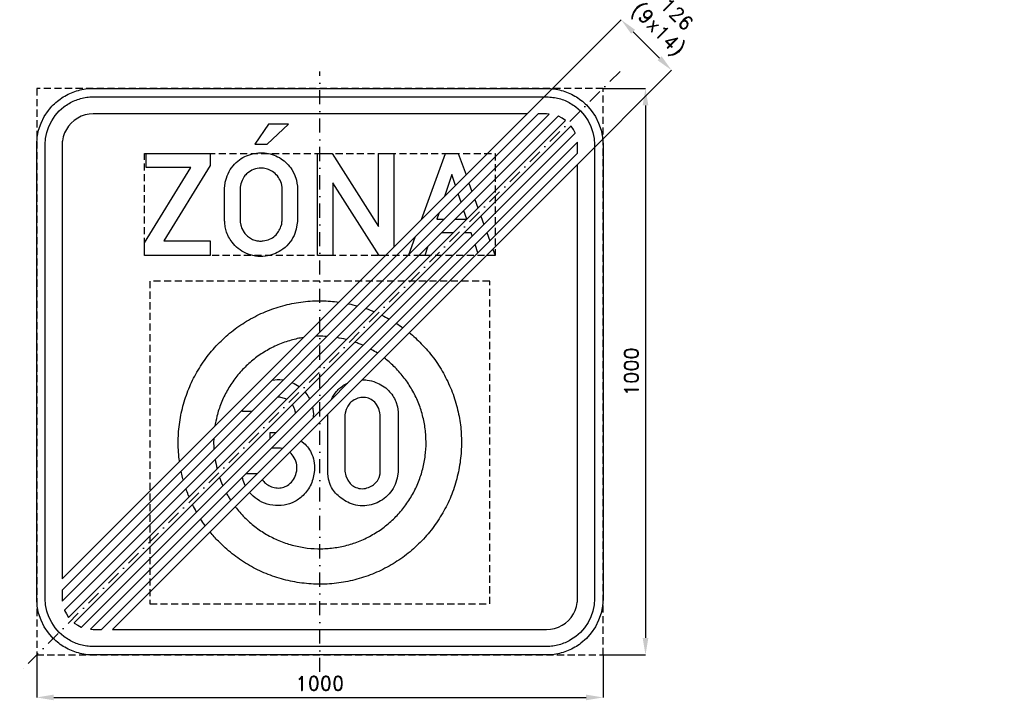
# Model space of a CAD drawing. Header units: millimetres. Extents: x -530 to 1209, y -580 to 621.
import ezdxf

# ---------------------------------------------------------------- set-up
doc = ezdxf.new("R2010")
doc.units = ezdxf.units.MM
doc.header["$LTSCALE"] = 5
doc.linetypes.add('ČERCHOVANÁX2', pattern=[2, 1, -0.5, 0, -0.5])
doc.linetypes.add('ČÁRKOVANÁX2', pattern=[1.5, 1, -0.5])
doc.layers.add('Kóty', color=2, linetype='Continuous')
doc.layers.add('Značka', color=7, linetype='Continuous')
doc.styles.get("Standard").update_dxf_attribs({"font": 'romand.shx', "height": 25})
doc.dimstyles.get("Standard").update_dxf_attribs({"dimtxt": 25, "dimasz": 30, "dimexe": 0.18, "dimexo": 0.0625, "dimgap": 12.5, "dimtad": 1, "dimdec": 0, "dimzin": 0, "dimdsep": 46, "dimtxsty": 'Standard', "dimcen": 0.09, "dimadec": 0, "dimazin": 0, "dimtfac": 1, "dimtdec": 0, "dimtofl": 0, "dimtmove": 0, "dimatfit": 3, "dimfxl": 1, "dimtolj": 1, "dimtzin": 0, "dimarcsym": 0})

# ---------------------------------------------------------------- blocks, each defined once
blk = doc.blocks.new('*D0')
at = {"layer": 'Defpoints', "color": 0, "transparency": 16777216}
for p in [(-500, -500), (500, -500), (500, -575)]:
    blk.add_point(p, dxfattribs=at)
at = {"layer": 'Kóty', "color": 0, "lineweight": -2, "transparency": 16777216}
for p, q in [((-500, -500.0625), (-500, -575.18)), ((500, -500.0625), (500, -575.18)), ((-470, -575), (470, -575))]:
    blk.add_line(p, q, dxfattribs=at)
at = {"layer": 'Kóty', "color": 0, "transparency": 16777216}
for points in [[(-470, -570), (-470, -580), (-500, -575)], [(470, -570), (470, -580), (500, -575)]]:
    blk.add_solid(points, dxfattribs=at)
at = {"layer": 'Kóty', "color": 0, "transparency": 16777216, "insert": (0, -550), "char_height": 25, "attachment_point": 5}
blk.add_mtext('\\A1;1000', dxfattribs=at)
blk = doc.blocks.new('*D1')
at = {"layer": 'Defpoints', "color": 0, "transparency": 16777216}
for p in [(500, 500), (500, -500), (575, -500)]:
    blk.add_point(p, dxfattribs=at)
at = {"layer": 'Kóty', "color": 0, "lineweight": -2, "transparency": 16777216}
for p, q in [((500.0625, 500), (575.18, 500)), ((575, 470), (575, -470)), ((500.0625, -500), (575.18, -500))]:
    blk.add_line(p, q, dxfattribs=at)
at = {"layer": 'Kóty', "color": 0, "transparency": 16777216}
for points in [[(570, 470), (580, 470), (575, 500)], [(570, -470), (580, -470), (575, -500)]]:
    blk.add_solid(points, dxfattribs=at)
at = {"layer": 'Kóty', "color": 0, "transparency": 16777216, "insert": (550, 0), "char_height": 25, "attachment_point": 5, "rotation": 90}
blk.add_mtext('\\A1;1000', dxfattribs=at)

msp = doc.modelspace()

# ---------------------------------------------------------------- linework, layer by layer
at = {"layer": 'Kóty'}
for p, q in [((357.1, 446.2), (532.1, 621.2)), ((599.9, 553.2), (553.2, 599.9)), ((446.2, 357.1), (621.2, 532.1))]:
    msp.add_line(p, q, dxfattribs=at)
for points in [[(556.7, 603.4), (549.7, 596.3), (532, 621.1)], [(603.4, 556.7), (596.3, 549.7), (621.1, 532)]]:
    msp.add_solid(points, dxfattribs=at)
at = {"layer": 'Značka', "color": 6, "linetype": 'ČERCHOVANÁX2', "ltscale": 5}
msp.add_line((530, 530), (-530, -530), dxfattribs=at)
at = {"layer": 'Značka', "color": 3}
for p, q in [((385.7, 455), (-455, -385.7)), ((365.9, 455), (-455, -365.9)), ((405.2, 454.7), (-454.8, -405.3)), ((405.2, 454.7), (-454.8, -405.3)), ((421.1, 450.8), (-450.8, -421.1)), ((433.6, 443.5), (-443.6, -433.7)), ((443.6, 433.7), (-433.6, -443.5)), ((450.8, 421.1), (-421.1, -450.8)), ((454.8, 405.3), (-405.2, -454.7)), ((455, 385.7), (-385.7, -455)), ((455, 365.9), (-365.9, -455))]:
    msp.add_line(p, q, dxfattribs=at)
at = {"layer": 'Značka', "color": 6, "linetype": 'ČERCHOVANÁX2', "ltscale": 5}
msp.add_lwpolyline([(0, -530), (0, 530)], dxfattribs=at)
at = {"layer": 'Značka', "color": 3}
for points in [[(-400, -500), (-400.4, -500), (-400.8, -500, -0.032182), (-413.7, -499.1, -0.035454), (-426.4, -496.5, -0.036283), (-438.7, -492.3, -0.034431), (-450.2, -486.5, -0.033715), (-461, -479.3, -0.034071), (-470.7, -470.7), (-479.3, -461), (-486.5, -450.2), (-492.3, -438.7), (-496.5, -426.4), (-499.1, -413.7), (-500, -400.8), (-500, -400.4), (-500, -400), (-500, 400), (-500, 400.4), (-500, 400.8), (-499.1, 413.7), (-496.5, 426.4), (-492.3, 438.7), (-486.5, 450.2), (-479.3, 461, -0.034072), (-470.7, 470.7, -0.034226), (-461, 479.3, -0.034225), (-450.2, 486.5, -0.034051), (-438.7, 492.3, -0.033415), (-426.4, 496.5, -0.034139), (-413.7, 499.1, -0.036743), (-400.8, 500), (-400.4, 500), (-400, 500), (400, 500), (400.4, 500), (400.8, 500, -0.032182), (413.7, 499.1, -0.035447), (426.4, 496.5, -0.036272), (438.7, 492.3, -0.034433), (450.2, 486.5, -0.033723), (461, 479.3, -0.034091), (470.7, 470.7), (479.3, 461), (486.5, 450.2), (492.3, 438.6), (496.5, 426.4), (499.1, 413.7), (500, 400.8), (500, 400.4), (500, 400), (500, -400), (500, -400.4), (500, -400.8), (499.1, -413.7), (496.5, -426.4), (492.3, -438.7), (486.5, -450.2), (479.3, -461), (470.7, -470.7), (461, -479.3, -0.03423), (450.2, -486.5, -0.034043), (438.6, -492.3, -0.033413), (426.4, -496.5, -0.034125), (413.7, -499.1, -0.036744), (400.8, -500), (400.4, -500), (400, -500), (-400, -500)], [(-400, -485), (-400.3, -485), (-400.7, -485, -0.032179), (-411.6, -484.2, -0.035445), (-422.4, -482, -0.03627), (-432.9, -478.5, -0.034397), (-442.7, -473.5, -0.033743), (-451.9, -467.4), (-460.1, -460.1), (-467.4, -451.9), (-473.5, -442.7), (-478.4, -432.9), (-482, -422.4), (-484.3, -411.6), (-485, -400.7), (-485, -400.3), (-485, -400), (-485, 400), (-485, 400.3), (-485, 400.7), (-484.2, 411.6), (-482, 422.4), (-478.5, 432.9), (-473.5, 442.7), (-467.4, 451.9), (-460.1, 460.1), (-451.9, 467.4, -0.034197), (-442.7, 473.5, -0.034036), (-432.9, 478.4, -0.0334), (-422.4, 482, -0.034125), (-411.6, 484.3, -0.036744), (-400.7, 485), (-400.3, 485), (-400, 485), (400, 485), (400.3, 485), (400.7, 485, -0.032173), (411.6, 484.2, -0.03544), (422.4, 482, -0.036264), (432.9, 478.5, -0.034423), (442.7, 473.5, -0.033724), (451.9, 467.4), (460.1, 460.1), (467.4, 451.9), (473.5, 442.7), (478.4, 432.9), (482, 422.4), (484.3, 411.6), (485, 400.7), (485, 400.3), (485, 400), (485, -400), (485, -400.3), (485, -400.7), (484.2, -411.6), (482, -422.4), (478.5, -432.9), (473.5, -442.7), (467.4, -451.9), (460.1, -460.1), (451.9, -467.4), (442.7, -473.5, -0.034052), (432.9, -478.4, -0.033405), (422.4, -482, -0.03413), (411.6, -484.3, -0.036744), (400.7, -485), (400.3, -485), (400, -485), (-400, -485)], [(365.9, 455), (-400, 455), (-400.2, 455), (-400.4, 455), (-407.5, 454.5), (-414.5, 453.1), (-421.3, 450.8), (-427.6, 447.6), (-433.6, 443.6), (-438.9, 438.9), (-443.6, 433.6), (-447.6, 427.6), (-450.7, 421.3), (-453.1, 414.5), (-454.5, 407.5, 0.03674), (-455, 400.4), (-455, 400.2), (-455, 400), (-455, -365.9)], [(455, 385.7), (455, 400), (455, 400.2), (455, 400.4, 0.022004), (454.8, 405.3)], [(-168.1, 323.9), (-168.1, 325.4), (-168, 326.8), (-167, 334.3), (-165, 341.7, -0.066275), (-158.1, 356.6, -0.068488), (-147.5, 369.1, -0.061858), (-135.8, 377.9, -0.059919), (-122.4, 383.5, -0.057336), (-108.5, 386.2, -0.057586), (-94.4, 385.6, -0.056908), (-80.9, 382.2, -0.057469), (-68.5, 375.9, -0.055344), (-58, 367.4, -0.053437), (-49.6, 356.9), (-44.6, 347.8), (-41.4, 338), (-40.4, 332.7), (-39.7, 327.3), (-39.6, 326.4), (-39.6, 325.5), (-39.6, 265.2), (-39.7, 263.8), (-39.8, 262.5), (-41.8, 251.3), (-45.5, 240.6, -0.0788), (-55.1, 225.5, -0.073101), (-68.8, 213.9, -0.06012), (-81.9, 207.3, -0.059843), (-96.1, 203.9, -0.071111), (-113.8, 204, -0.074193), (-130.7, 209.2, -0.066046), (-144.1, 217.3, -0.061704), (-154.9, 228.5, -0.047106), (-161.2, 238.1, -0.053878), (-165.4, 248.7), (-166.9, 255.7), (-167.8, 262.9), (-168, 264.5), (-168.1, 266.2), (-168.1, 323.9)], [(-365.9, -455), (400, -455), (400.2, -455), (400.4, -455), (407.5, -454.5), (414.5, -453.1), (421.3, -450.8), (427.6, -447.6), (433.6, -443.6), (438.9, -438.9), (443.6, -433.6), (447.6, -427.6), (450.8, -421.3), (453.1, -414.5), (454.5, -407.5, 0.036757), (455, -400.4), (455, -400.2), (455, -400), (455, 365.9)], [(-140.7, 323.7), (-140.7, 266.2), (-140.7, 265.1), (-140.6, 264), (-139.6, 258.3), (-137.7, 252.9), (-133.5, 245.4, 0.060219), (-127.6, 239.2, 0.059465), (-120.7, 234.4, 0.064336), (-112.9, 231.5, 0.050531), (-106.4, 230.6, 0.044572), (-99.9, 230.9, 0.073907), (-88.8, 233.8, 0.085003), (-79.2, 240, 0.073625), (-72.8, 247.4, 0.063595), (-68.7, 256.2), (-67.4, 260.6), (-66.9, 265.2), (-66.8, 265.8), (-66.8, 266.3), (-66.8, 323.6), (-66.8, 324.6), (-66.8, 325.7), (-67.8, 331.9), (-70.2, 337.9, 0.076934), (-76.9, 347.6, 0.083785), (-86.2, 354.7, 0.069844), (-94.8, 358.1, 0.066678), (-104.1, 359.2, 0.088521), (-116.9, 356.9, 0.098139), (-127.9, 350.3, 0.062892), (-133.4, 344.4), (-137.4, 337.3), (-139.5, 331.6), (-140.6, 325.8), (-140.7, 324.8), (-140.7, 323.7)], [(-84, -14.7, -0.075055), (-66.2, -14.3, -0.008639), (-64.1, -14.6, -0.008639)], [(74.6, -14.5, -0.034954), (83.5, -14.9, -0.064506), (98.9, -18.9, -0.055432), (110.8, -24.8, -0.055501), (121.2, -33.3, -0.051146), (128.7, -42.4, -0.054905), (134.2, -52.8), (137, -61.8), (138.1, -71.1), (138.2, -74.4), (138.1, -77.6), (138.1, -173), (138.1, -174.9), (138.1, -176.9), (136.7, -188.2), (132.9, -199.1, -0.066809), (124.8, -212.8, -0.065916), (113.3, -223.9, -0.061105), (101, -231.4, -0.064147), (87.2, -235.7, -0.069663), (71.3, -236.5, -0.067448), (55.8, -233.1, -0.056803), (43.4, -227.2, -0.049581), (32.3, -218.7, -0.048062), (24, -209.7, -0.065883), (18, -199.1), (15.1, -189.5), (14.1, -179.5), (14, -176.3), (14.1, -173), (14.1, -79)], [(-48.9, -19.2, -0.002521), (-48.4, -19.5, -0.057716), (-36.4, -26.4, -0.057716)], [(20.5, -48.7, -0.066761), (29.3, -35, -0.089095), (44.1, -22.8, -0.027712), (49.2, -20, -0.027712)], [(-58.9, -49, 0.068717), (-66.6, -46, 0.067247), (-74.7, -45)], [(-26.2, -36, -0.045858), (-19.9, -45.1, -0.014067), (-18.3, -47.9, -0.014067)], [(44.1, -79), (44.1, -173), (44.1, -174.3), (44.1, -175.6), (45.6, -183.7), (49.3, -191.3, 0.070716), (55.5, -199.1, 0.094563), (63.7, -204.3, 0.108388), (74.6, -206.5, 0.087547), (85.9, -204.3, 0.078131), (94.8, -199.7, 0.088177), (101.6, -192.6), (104.8, -186.6), (106.4, -180.1), (106.7, -176.5), (106.8, -173), (106.8, -79), (106.6, -75.9), (106.2, -72.8), (104.2, -65.1), (100.3, -58.1, 0.088083), (92.8, -50.6, 0.09789), (83.3, -46.3, 0.099843), (72.6, -45.6, 0.088268), (62.4, -48.9, 0.074144), (54.8, -54, 0.07564), (49.2, -61.1), (46.4, -67), (44.8, -73.3), (44.4, -76.2), (44.1, -79)], [(-43, -72.7, 0.024815), (-43.5, -69.8, 0.098706), (-47.9, -59.2, 0.008947), (-48.5, -58.4)], [(-12.9, -62.3, -0.074448), (-11.6, -78.7, -0.010452), (-11.8, -81, -0.010452)], [(-33.2, -122.3), (-31.6, -123.5), (-28.4, -126.1, -0.05807), (-20.1, -135.2, -0.058906), (-14.1, -145.9, -0.074878), (-9.8, -161.5, -0.064092), (-10, -177.8, -0.089405), (-16.9, -201.3, -0.101878), (-31.9, -220.4, -0.087339), (-48.7, -231.3, -0.080964), (-68.3, -236, -0.079654), (-88.2, -235, -0.082659), (-106.8, -227.7, -0.076844), (-121.3, -216.3, -0.017539), (-124.1, -213.1, -0.017539)], [(-66.6, -135.8, 0.041659), (-71.9, -134.9), (-73.1, -134.8), (-74.4, -134.8), (-85.3, -134.8)], [(-101.4, -190.4), (-100.4, -192.2, 0.067339), (-94.2, -198.3, 0.079593), (-85.3, -203.3, 0.083482), (-75.4, -205.3, 0.078724), (-66, -204.3, 0.077289), (-57.3, -200.6, 0.094873), (-48.2, -192.6, 0.087409), (-42.6, -181.7, 0.097402), (-40.5, -168.1, 0.104401), (-43.8, -154.8, 0.094853), (-50.9, -144.6, 0.02569), (-53.3, -142.4)], [(-455, -385.7), (-455, -400), (-455, -400.2), (-455, -400.4, 0.021995), (-454.8, -405.3, 0.021995)]]:
    msp.add_lwpolyline(points, format="xyb", dxfattribs=at)
at = {"layer": 'Značka', "color": 6, "linetype": 'ČÁRKOVANÁX2', "ltscale": 2.5}
for points in [[(-500, -500), (500, -500), (500, 500), (-500, 500)], [(-300, -410), (300, -410), (300, 160), (-300, 160)]]:
    msp.add_lwpolyline(points, close=True, dxfattribs=at)
at = {"layer": 'Značka', "color": 3}
for points in [[(405.2, 454.7), (400.4, 455), (400.2, 455), (400, 455), (385.7, 455)], [(-114.7, 401.3), (-92.9, 401.3), (-55.3, 436.7), (-90.8, 436.7), (-114.7, 401.3)], [(433.6, 443.5), (433.6, 443.6), (427.6, 447.6), (421.3, 450.7), (421.1, 450.8)], [(450.8, 421.1), (450.8, 421.3), (447.6, 427.6), (443.6, 433.6), (443.6, 433.7)], [(-309.6, 205), (-309.6, 227.6), (-227.7, 360.6), (-306.4, 360.6), (-306.4, 385), (-193.7, 385), (-193.7, 363.8), (-275.7, 230.8), (-193.7, 230.8), (-193.7, 205), (-309.6, 205)], [(-4.3, 205), (-4.3, 385), (21.6, 385), (103.3, 256.5), (103.3, 385), (130.9, 385), (130.7, 219.9)], [(179.4, 268.6), (221.6, 385), (244.4, 385), (258.1, 347.2)], [(239.5, 328.7), (233, 348.2), (219.9, 309.1)], [(115.8, 205), (104.9, 205), (22.9, 333.3), (22.9, 205), (-4.3, 205)], [(263.3, 332.7), (268.6, 318.2)], [(249.4, 299), (244.4, 313.8)], [(273.9, 303.6), (279.1, 289.1)], [(210.1, 279.4), (206.6, 269.1), (219.6, 269.1)], [(259.4, 269.1), (254.4, 284.1)], [(239.4, 269.1), (259.4, 269.1)], [(284.4, 274.5), (289.7, 260)], [(235.3, 245.2), (215.5, 245.2)], [(269.2, 239.5), (267.3, 245.2), (255.1, 245.2)], [(295, 245.5), (300.2, 231)], [(156.9, 206.5), (168.2, 237.6)], [(190, 219.7), (185.2, 205), (175.3, 205)], [(279.1, 209.9), (274.1, 224.7)], [(305.5, 216.5), (309.6, 205), (294, 205)], [(-119.9, -70.3), (-136.7, -70.3), (-136, -66.6)], [(14.1, -79), (14, -77), (14.1, -75.1), (14.1, -74.9)], [(-87.9, -117.5), (-87.9, -107.4), (-77.8, -107.4)], [(-131.8, -201), (-135.4, -192.2), (-136.8, -186.3)], [(-130.1, -179.6), (-110.4, -179.6)], [(-450.8, -421.1), (-450.8, -421.3), (-447.6, -427.6), (-443.6, -433.6), (-443.6, -433.7)], [(-433.6, -443.5), (-433.6, -443.6), (-427.6, -447.6), (-421.3, -450.7), (-421.1, -450.8)], [(-405.2, -454.7), (-400.4, -455), (-400.2, -455), (-400, -455)], [(-400, -455), (-385.7, -455)]]:
    msp.add_lwpolyline(points, dxfattribs=at)
at = {"layer": 'Značka', "color": 6, "linetype": 'ČÁRKOVANÁX2', "ltscale": 2.5}
msp.add_lwpolyline([(-309.6, 205), (-309.6, 385), (309.6, 385), (309.6, 205), (-309.6, 205)], dxfattribs=at)
at = {"layer": 'Značka', "color": 1}
for points in [[(-247.8, -158.7, -0.00451), (-248.4, -154.4, -0.034411), (-250, -121.7, -0.03441), (-247.5, -89.1, -0.034417), (-240.6, -57.1, -0.03441), (-229.8, -26.3, -0.034417), (-214.9, 2.8, -0.034411), (-196.4, 29.8, -0.034416), (-174.5, 54.1, -0.034409), (-149.6, 75.4, -0.034423), (-122.2, 93.1, -0.034416), (-92.7, 107.3, -0.034418), (-61.5, 117.3, -0.034414), (-29.4, 123.4, -0.034417), (3.3, 125, -0.032042), (33.7, 122.8)], [(50.5, 119.9, -0.017231), (66.5, 116, -0.017231)], [(81.7, 111.4, -0.016139), (96, 105.9, -0.016139)], [(109.6, 99.8, -0.015388), (122.6, 92.9, -0.015388)], [(135, 85.5, -0.014951), (146.7, 77.5, -0.014951)], [(-28.8, 60.4, 0.031696), (-50.9, 55.5, 0.034412), (-74, 47.3, 0.03442), (-95.9, 36.1, 0.034407), (-116.1, 22.3, 0.034413), (-134.3, 5.8, 0.034411), (-150.3, -12.8, 0.034426), (-163.6, -33.4, 0.034407), (-174.2, -55.5, 0.034405), (-181.7, -78.8, 0.02481), (-185.3, -96.2, 0.02481)], [(12.6, 62.1, 0.021107), (-2.5, 62.5, 0.006352), (-7, 62.4)], [(46.7, 56.6, 0.000743), (46.2, 56.7, 0.022627), (30.4, 60.1)], [(157.9, 68.9, -0.030221), (179.1, 49.4, -0.034425), (200.4, 24.6, -0.034498), (218.1, -2.8, -0.034427), (232.3, -32.3, -0.034068), (242.3, -63.5, -0.032781), (248.2, -94, -0.034267), (250, -125)], [(76.1, 46.4, 0.010025), (69.5, 49.2, 0.011345), (61.9, 52.1)], [(101.8, 32.6, 0.016563), (91.6, 38.6, 0.003649), (89.3, 39.9)], [(187.5, -125), (187.5, -123.8), (187.5, -122.5, 0.032195), (185.6, -98.1, 0.035745), (180.5, -74.1, 0.036671), (172.4, -50.9, 0.034755), (161.1, -29.1, 0.034033), (147.3, -8.9, 0.034462), (130.8, 9.3, 0.032468), (113.4, 24.4, 0.032468)], [(-187.4, -118, 0.013188), (-187.5, -127.5, 0.014231), (-187.1, -137.6, 0.014231)], [(250, -125), (250, -126.6), (250, -128.3, -0.03216), (247.5, -160.9, -0.035735), (240.6, -192.9, -0.036672), (229.9, -223.8, -0.034758), (214.8, -252.8, -0.034039), (196.4, -279.8, -0.034444), (174.4, -304.1, -0.034563), (149.6, -325.4, -0.03442), (122.2, -343.1, -0.034387), (92.7, -357.3, -0.034421), (61.5, -367.3, -0.034425), (29.4, -373.4, -0.034416), (-3.3, -375, -0.034416), (-35.9, -372.5, -0.034417), (-67.9, -365.6, -0.034411), (-98.7, -354.8, -0.034422), (-127.8, -339.9, -0.034415), (-154.8, -321.4, -0.034405), (-179.1, -299.4, -0.023341), (-193.9, -282.9, -0.023341)], [(-149.4, -238.4, 0.004796), (-147.3, -241.1, 0.034406), (-130.8, -259.3, 0.0344), (-112.2, -275.3, 0.034413), (-91.6, -288.6, 0.034401), (-69.5, -299.2, 0.034412), (-46.2, -306.7, 0.034417), (-22.1, -311.3, 0.034416), (2.5, -312.5, 0.034416), (26.9, -310.6, 0.034418), (50.9, -305.5, 0.034424), (74, -297.3, 0.034427), (95.9, -286.1, 0.034419), (116.1, -272.3, 0.034399), (134.3, -255.8, 0.034418), (150.3, -237.2, 0.034495), (163.6, -216.6, 0.034428), (174.2, -194.5, 0.034067), (181.7, -171.2, 0.03277), (186.2, -148.2, 0.034257), (187.5, -125)], [(-241, -191.5, -0.005382), (-242.3, -186.5, -0.011898), (-244.9, -175.5)], [(-177, -186.9, 0.018246), (-172.4, -199, 0.003138), (-171.5, -201.1, 0.003138)], [(-230.9, -221, -0.003777), (-232.3, -217.7, -0.012358), (-236.4, -206.7)], [(-164.9, -214.4, 0.0105), (-161.1, -220.9, 0.009678), (-157.5, -226.8, 0.009678)], [(-217.9, -247.5, -0.00047), (-218.1, -247.2, -0.014902), (-224.8, -234.6)], [(-202.5, -271.7, -0.014923), (-210.5, -260)]]:
    msp.add_lwpolyline(points, format="xyb", dxfattribs=at)
msp.add_arc((27.9, -119.3), 215.8, 189.5608, 194.0058, dxfattribs=at)

# ---------------------------------------------------------------- texts
at = {"layer": 'Kóty', "insert": (593.7, 685.8), "char_height": 25, "attachment_point": 1, "rotation": 315.082}
msp.add_mtext_dynamic_manual_height_columns('\\pi32.61721;126\\P\\pi3.45055;(9x14)', width=125.949, gutter_width=125, heights=[0], dxfattribs=at)

# ---------------------------------------------------------------- dimensions: what is measured, and where the dimension line sits
at = {"layer": 'Kóty'}
dim = msp.add_linear_dim(base=(575, -500), p1=(500, 500), p2=(500, -500), angle=90, dimstyle='Standard', dxfattribs=at)
dim.commit()
dim.dimension.update_dxf_attribs({"geometry": '*D1', "text_midpoint": (550, 0)})
dim = msp.add_linear_dim(base=(500, -575), p1=(-500, -500), p2=(500, -500), dimstyle='Standard', dxfattribs=at)
dim.commit()
dim.dimension.update_dxf_attribs({"geometry": '*D0', "text_midpoint": (0, -550)})

doc.saveas('drawing.dxf')
